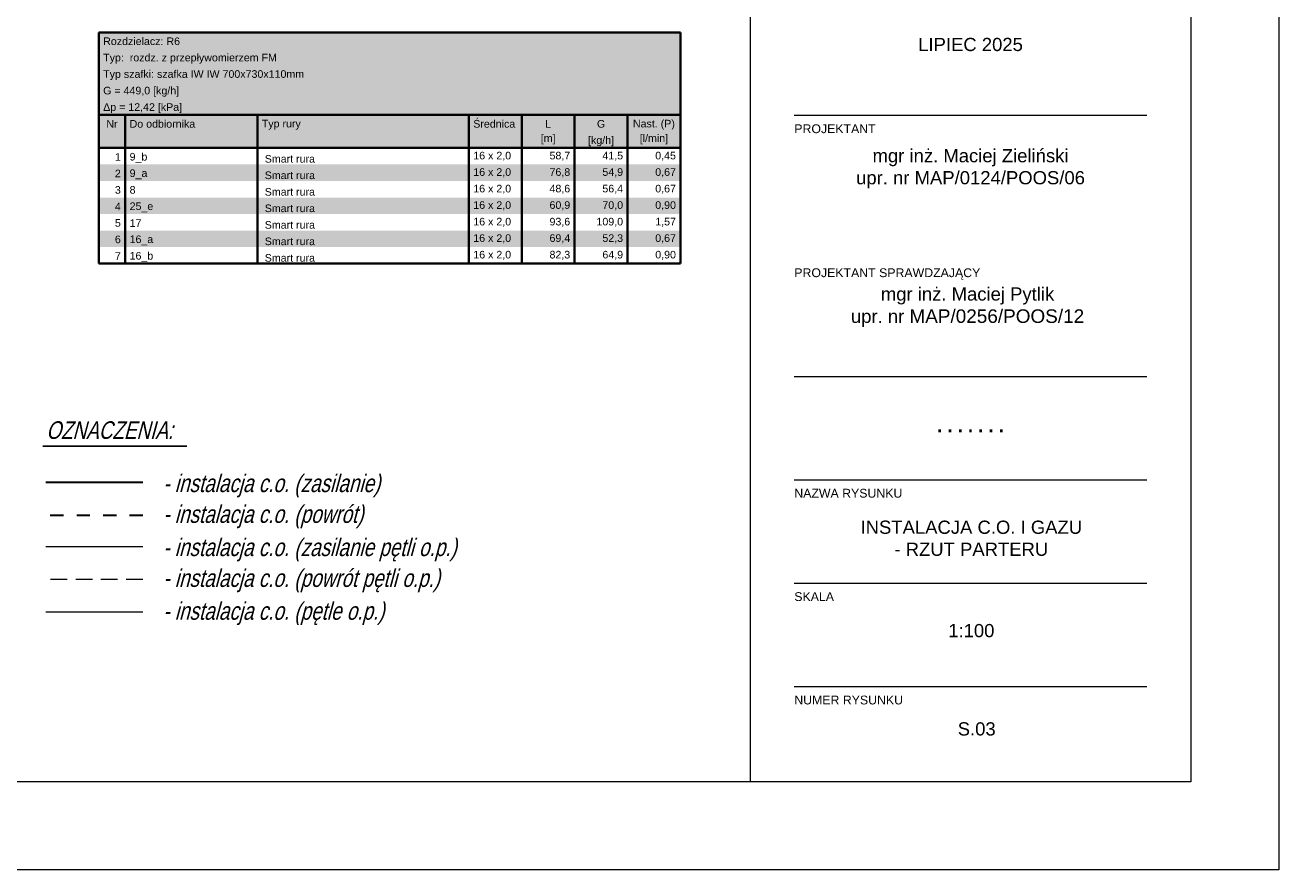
# Model space of a CAD drawing. Header units: millimetres. Extents: x 49908 to 79848, y -11883 to -3092.
# Tile 144 of 222: x 70425 to 71848, y -7293 to -6333. Entities that reach past the tile are written whole.
import ezdxf
from ezdxf.lldxf.tags import DXFTag

# ---------------------------------------------------------------- set-up
doc = ezdxf.new("R2010")
doc.units = ezdxf.units.MM
doc.linetypes.add('0.5_0.5', pattern=[10, 5, -5])
doc.linetypes.add('DASHED2', pattern=[9.525, 6.35, -3.175])
doc.layers.get('0').update_dxf_attribs({"color": 9, "lineweight": 9})
doc.layers.add('A_CIENKA', color=9, linetype='Continuous', lineweight=9)
for name, color, linetype, lineweight, true_color in [('IS_Działka (powrotna)', 5, '0.5_0.5', 30, 0x0000ff), ('IS_Działka (zasilająca)', 1, 'Continuous', 30, 0xff0000), ('IS_Przyłącze (powrotne)', 7, 'DASHED2', 18, 0x008000), ('IS_Przyłącze (zasilające)', 7, 'Continuous', 18, 0xff8000), ('IS_Wężownica OChP', 7, 'Continuous', 5, 0xb471ef)]:
    doc.layers.add(name, color=color, linetype=linetype, lineweight=lineweight, true_color=true_color)
doc.layers.add('IS_Tabelka_rozdzielacza', color=7, linetype='SOLID')
doc.layers.add('S_Opis', color=2, linetype='Continuous')
doc.styles.add('Arial', font='arial.ttf')
doc.styles.add('ROMANS', font='romanpl.shx', dxfattribs={"bigfont": 'romanbigpl.shx'})
tags = doc.linetypes.add('SOLID', pattern=[10, 10, 0]).pattern_tags.tags
tags[6:7] = [DXFTag(74, 4), DXFTag(75, 0), DXFTag(340, '0'), DXFTag(46, 0.0), DXFTag(50, 0.0), DXFTag(44, 0.0), DXFTag(45, 0.0)]
tags[4:5] = [DXFTag(74, 4), DXFTag(75, 0), DXFTag(340, '0'), DXFTag(46, 0.0), DXFTag(50, 0.0), DXFTag(44, 0.0), DXFTag(45, 0.0)]

msp = doc.modelspace()

# ---------------------------------------------------------------- hatches: boundary and pattern name
at = {"layer": 'IS_Tabelka_rozdzielacza', "true_color": 0x939598}
for points in [[(70508.4, -6435.2), (70508.4, -6341.5), (71168.4, -6341.5), (71168.4, -6435.2)], [(70508.4, -6435.2), (70508.4, -6472.7), (71168.4, -6472.7), (71168.4, -6435.2)], [(70508.4, -6491.5), (70508.4, -6510.2), (71168.4, -6510.2), (71168.4, -6491.5)], [(70508.4, -6529), (70508.4, -6547.7), (71168.4, -6547.7), (71168.4, -6529)], [(70508.4, -6566.5), (70508.4, -6585.2), (71168.4, -6585.2), (71168.4, -6566.5)]]:
    msp.add_hatch(color=252, dxfattribs=at).paths.add_polyline_path(points)

# ---------------------------------------------------------------- linework, layer by layer
at = {"color": 2}
for p, q in [((71297.7, -6966.9), (71697.7, -6966.9)), ((71297.7, -7084.2), (71697.7, -7084.2))]:
    msp.add_line(p, q, dxfattribs=at)
at = {"layer": 'A_CIENKA', "color": 2}
for p, q in [((71247.7, -4282.6), (71247.7, -7192.6)), ((71747.7, -4282.6), (71747.7, -7192.6)), ((71297.7, -6435.5), (71697.7, -6435.5)), ((71297.7, -6732.1), (71697.7, -6732.1)), ((71297.7, -6849.5), (71697.7, -6849.5)), ((71297.7, -6966.9), (71697.7, -6966.9)), ((71297.7, -7084.2), (71697.7, -7084.2))]:
    msp.add_line(p, q, dxfattribs=at)
at = {"layer": 'A_CIENKA', "color": 7, "true_color": 0xffffff}
msp.add_lwpolyline([(65907.7, -3092.1), (71847.7, -3092.1), (71847.7, -7292.6), (65907.7, -7292.6), (65907.7, -3092.1)], dxfattribs=at)
at = {"layer": 'A_CIENKA', "color": 2}
msp.add_lwpolyline([(66162.2, -3192.1), (71747.7, -3192.1), (71747.7, -7192.6), (66162.2, -7192.6)], close=True, dxfattribs=at)
at = {"layer": 'IS_Działka (powrotna)', "ltscale": 3}
msp.add_line((70558.4, -6890), (70448.5, -6890), dxfattribs=at)
at = {"layer": 'IS_Działka (zasilająca)'}
msp.add_line((70558.4, -6852.7), (70448.5, -6852.7), dxfattribs=at)
at = {"layer": 'IS_Przyłącze (powrotne)', "ltscale": 3}
msp.add_line((70558.4, -6962.8), (70448.5, -6962.8), dxfattribs=at)
at = {"layer": 'IS_Przyłącze (zasilające)'}
msp.add_line((70558.4, -6925.5), (70448.5, -6925.5), dxfattribs=at)
at = {"layer": 'IS_Tabelka_rozdzielacza', "lineweight": 40, "ltscale": 0.01}
for p, q in [((70508.4, -6604), (70508.4, -6341.5)), ((70508.4, -6341.5), (71168.4, -6341.5)), ((71168.4, -6341.5), (71168.4, -6604)), ((70508.4, -6435.2), (71168.4, -6435.2)), ((70508.4, -6435.2), (70508.4, -6604)), ((70538.4, -6435.2), (70538.4, -6604)), ((70688.4, -6435.2), (70688.4, -6604)), ((70928.4, -6435.2), (70928.4, -6604)), ((70988.4, -6435.2), (70988.4, -6604)), ((71048.4, -6435.2), (71048.4, -6604)), ((71108.4, -6435.2), (71108.4, -6604)), ((70508.4, -6472.7), (71168.4, -6472.7)), ((70508.4, -6604), (71168.4, -6604))]:
    msp.add_line(p, q, dxfattribs=at)
at = {"layer": 'IS_Wężownica OChP'}
msp.add_line((70558.4, -7000), (70448.5, -7000), dxfattribs=at)
at = {"layer": 'S_Opis'}
msp.add_line((70608.3, -6811.4), (70445.1, -6811.4), dxfattribs=at)

# ---------------------------------------------------------------- texts
at = {"color": 2, "char_height": 15, "width": 400, "attachment_point": 1, "style": 'Arial'}
for s, insert in [('\\pxqc;INSTALACJA C.O. I GAZU\\P- RZUT PARTERU', (71298.6, -6895.9)), ('\\pxqc;1:100', (71298.6, -7013.3)), ('\\pxqc;S.03', (71304.7, -7124.9))]:
    msp.add_mtext(s, dxfattribs=dict(at, insert=insert))
at = {"color": 2, "ltscale": 80, "char_height": 10, "width": 135.734, "attachment_point": 1, "style": 'Arial'}
for s, insert in [('SKALA', (71297.7, -6977.2)), ('{\\fArial|b0|i0|c238|p34;NUMER RYSUNKU}', (71297.7, -7094.6))]:
    msp.add_mtext(s, dxfattribs=dict(at, insert=insert))
at = {"layer": 'A_CIENKA', "color": 2, "char_height": 15, "width": 400, "attachment_point": 1, "style": 'Arial'}
for s, insert in [('\\pxqc;LIPIEC 2025', (71297.7, -6347.7)), ('\\pxqc;{\\H0.2x;\\P\\P}mgr inż. Maciej Zieliński\\Pupr. nr MAP/0124/POOS/06', (71297.7, -6464)), ('\\pxqc;{\\H0.2x;\\P\\P}mgr inż. Maciej Pytlik\\Pupr. nr {\\H1.025641x;MAP/0256/POOS/12}', (71294.3, -6621))]:
    msp.add_mtext(s, dxfattribs=dict(at, insert=insert))
at = {"layer": 'A_CIENKA', "color": 2, "ltscale": 80, "char_height": 10, "attachment_point": 1, "style": 'Arial'}
for s, insert, width in [('{\\fArial|b0|i0|c238|p34;PROJEKTANT}', (71297.7, -6445.9), 135.734), ('PROJEKTANT SPRAWDZAJĄCY', (71297.7, -6609.4), 214.014), ('{\\fArial|b0|i0|c238|p34;NAZWA RYSUNKU}', (71297.7, -6859.8), 135.734), ('SKALA', (71297.7, -6977.2), 135.734), ('{\\fArial|b0|i0|c238|p34;NUMER RYSUNKU}', (71297.7, -7094.6), 135.734)]:
    msp.add_mtext(s, dxfattribs=dict(at, insert=insert, width=width))
at = {"layer": 'A_CIENKA', "color": 2, "insert": (71297.7, -6780.5), "char_height": 15, "width": 400, "attachment_point": 1}
msp.add_mtext('\\pxqc;{\\fArial|b1|i0|c238|p34;.^I.^I.^I.^I.^I.^I.}', dxfattribs=at)
at = {"layer": 'IS_Tabelka_rozdzielacza', "ltscale": 0.01, "char_height": 8.64}
for s, insert, attachment_point in [('\\fArial|b0|i0;Rozdzielacz: R6', (70513.4, -6356), 7), ('{\\fArial|b0|i0|c0|p34;Typ:  rozdz. z przepływomierzem FM}', (70513.4, -6377), 7), ('{\\fArial|b0|i0|c0|p34;Typ szafki: szafka IW IW 700x730x110mm}', (70513.4, -6395.7), 7), ('\\fArial|b0|i0;G = 449,0 [kg/h]', (70513.4, -6414.5), 7), ('\\fArial|b0|i0;Δp = 12,42 [kPa]', (70513.4, -6433.2), 7), ('\\fArial|b0|i0;Nr', (70523.4, -6449.8), 8), ('\\fArial|b0|i0;Do odbiornika', (70543.4, -6449.8), 7), ('\\fArial|b0|i0;Typ rury', (70693.4, -6452), 7), ('\\fArial|b0|i0;Średnica', (70933.4, -6449.8), 7), ('\\fArial|b0|i0;L', (71018.4, -6449.8), 8), ('\\fArial|b0|i0;G', (71078.4, -6449.8), 8), ('\\fArial|b0|i0;Nast. (P)', (71138.4, -6452), 8), ('\\fArial|b0|i0;[m]', (71018.4, -6468.5), 8), ('\\fArial|b0|i0;[l/min]', (71138.4, -6468.5), 8), ('\\fArial|b0|i0;[kg/h]', (71078.4, -6470.7), 8), ('\\fArial|b0|i0;1', (70533.4, -6487.3), 9), ('\\fArial|b0|i0;9_b', (70543.4, -6489.5), 7), ('{\\fArial|b0|i0|c0|p0; Smart rura}', (70693.4, -6489.5), 7), ('\\fArial|b0|i0;16 x 2,0', (70933.4, -6487.3), 7), ('\\fArial|b0|i0;58,7', (71043.4, -6487.3), 9), ('\\fArial|b0|i0;41,5', (71103.4, -6487.3), 9), ('\\fArial|b0|i0;0,45 ', (71163.4, -6487.3), 9), ('\\fArial|b0|i0;2', (70533.4, -6506), 9), ('\\fArial|b0|i0;9_a', (70543.4, -6508.2), 7), ('{\\fArial|b0|i0|c0|p0; Smart rura}', (70693.4, -6508.2), 7), ('\\fArial|b0|i0;16 x 2,0', (70933.4, -6506), 7), ('\\fArial|b0|i0;76,8', (71043.4, -6506), 9), ('\\fArial|b0|i0;54,9', (71103.4, -6506), 9), ('\\fArial|b0|i0;0,67 ', (71163.4, -6506), 9), ('\\fArial|b0|i0;3', (70533.4, -6524.8), 9), ('\\fArial|b0|i0;8', (70543.4, -6524.8), 7), ('\\fArial|b0|i0;16 x 2,0', (70933.4, -6524.8), 7), ('\\fArial|b0|i0;48,6', (71043.4, -6524.8), 9), ('\\fArial|b0|i0;56,4', (71103.4, -6524.8), 9), ('\\fArial|b0|i0;0,67 ', (71163.4, -6524.8), 9), ('{\\fArial|b0|i0|c0|p0; Smart rura}', (70693.4, -6527), 7), ('\\fArial|b0|i0;4', (70533.4, -6543.5), 9), ('\\fArial|b0|i0;25_e', (70543.4, -6545.7), 7), ('{\\fArial|b0|i0|c0|p0; Smart rura}', (70693.4, -6545.7), 7), ('\\fArial|b0|i0;16 x 2,0', (70933.4, -6543.5), 7), ('\\fArial|b0|i0;60,9', (71043.4, -6543.5), 9), ('\\fArial|b0|i0;70,0', (71103.4, -6543.5), 9), ('\\fArial|b0|i0;0,90 ', (71163.4, -6543.5), 9), ('\\fArial|b0|i0;5', (70533.4, -6562.3), 9), ('\\fArial|b0|i0;17', (70543.4, -6562.3), 7), ('{\\fArial|b0|i0|c0|p0; Smart rura}', (70693.4, -6564.5), 7), ('\\fArial|b0|i0;16 x 2,0', (70933.4, -6562.3), 7), ('\\fArial|b0|i0;93,6', (71043.4, -6562.3), 9), ('\\fArial|b0|i0;109,0', (71103.4, -6562.3), 9), ('\\fArial|b0|i0;1,57 ', (71163.4, -6562.3), 9), ('\\fArial|b0|i0;6', (70533.4, -6581), 9), ('\\fArial|b0|i0;16 x 2,0', (70933.4, -6581), 7), ('\\fArial|b0|i0;69,4', (71043.4, -6581), 9), ('\\fArial|b0|i0;52,3', (71103.4, -6581), 9), ('\\fArial|b0|i0;0,67 ', (71163.4, -6581), 9), ('\\fArial|b0|i0;16_a', (70543.4, -6583.2), 7), ('{\\fArial|b0|i0|c0|p0; Smart rura}', (70693.4, -6583.2), 7), ('\\fArial|b0|i0;7', (70533.4, -6599.8), 9), ('\\fArial|b0|i0;16_b', (70543.4, -6602), 7), ('{\\fArial|b0|i0|c0|p0; Smart rura}', (70693.4, -6602), 7), ('\\fArial|b0|i0;16 x 2,0', (70933.4, -6599.8), 7), ('\\fArial|b0|i0;82,3', (71043.4, -6599.8), 9), ('\\fArial|b0|i0;64,9', (71103.4, -6599.8), 9), ('\\fArial|b0|i0;0,90 ', (71163.4, -6599.8), 9)]:
    msp.add_mtext(s, dxfattribs=dict(at, insert=insert, attachment_point=attachment_point))
at = {"layer": 'S_Opis', "style": 'ROMANS', "oblique": 15, "width": 0.8}
for s, p in [('OZNACZENIA:', (70448.8, -6803.1)), ('- instalacja c.o. (zasilanie)', (70581.5, -6863.5)), ('- instalacja c.o. (powrót)', (70581.5, -6898.5)), ('- instalacja c.o. (zasilanie pętli o.p.)', (70581.5, -6936.2)), ('- instalacja c.o. (powrót pętli o.p.)', (70581.5, -6971.2)), ('- instalacja c.o. (pętle o.p.)', (70581.5, -7008.5))]:
    msp.add_text(s, height=20, dxfattribs=at).set_placement(p)

doc.saveas('drawing.dxf')
